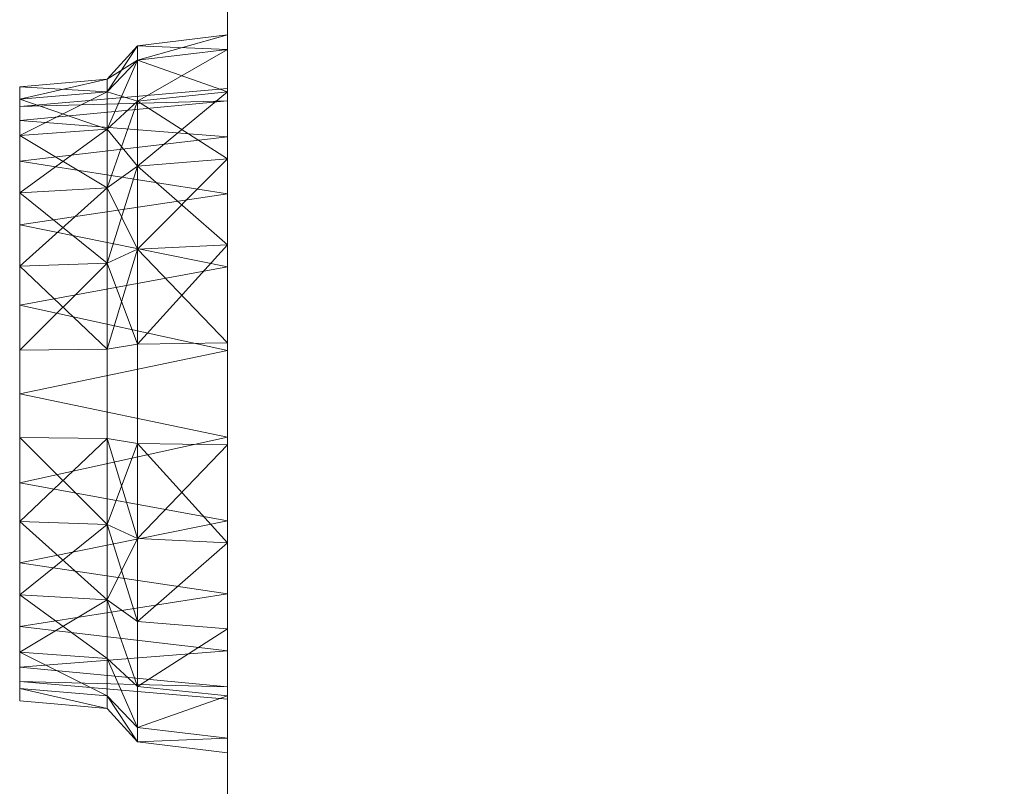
# Model space of a CAD drawing. Header units: millimetres. Extents: x -971 to 971, y -775 to 647.
# Tile 6 of 18: x -971 to -549, y 0 to 328. Entities that reach past the tile are written whole.
import ezdxf

# ---------------------------------------------------------------- set-up
doc = ezdxf.new("R2010")
doc.units = ezdxf.units.MM

# ---------------------------------------------------------------- blocks, each defined once
blk = doc.blocks.new('RSen_57_ME_FB_SOg - vkm80gbmv1 - SH_daikin_tbq - standard-2917928-3D view')
at = {"lineweight": 18}
mesh = blk.add_polyface(dxfattribs=at)
corners = [(-882, 607, 387), (-882, -607, 387), (882, -607, 387), (882, 607, 387)]
mesh.append_faces([[corners[k] for k in face] for face in [(0, 1, 2, 3)]])
mesh = blk.add_polyface(dxfattribs=at)
corners = [(882, -607), (-882, -607), (-882, 607), (882, 607)]
mesh.append_faces([[corners[k] for k in face] for face in [(0, 1, 2, 3)]])
mesh = blk.add_polyface(dxfattribs=at)
corners = [(882, -607, 387), (882, -607), (882, 607), (882, 607, 387)]
mesh.append_faces([[corners[k] for k in face] for face in [(0, 1, 2, 3)]])
mesh = blk.add_polyface(dxfattribs=at)
corners = [(882, 14.31, 153.37), (882, 20.54, 110.06), (882, 38.71, 70.26), (882, 67.37, 37.19), (882, 104.18, 13.53), (882, 146.17, 1.2), (882, 189.93, 1.2), (882, 231.91, 13.53), (882, 268.72, 37.19), (882, 297.38, 70.26), (882, 315.56, 110.06), (882, 321.78, 153.37), (920.55, 317.01, 153.37), (920.55, 310.98, 111.41), (920.55, 293.36, 72.84), (920.55, 265.6, 40.79), (920.55, 229.93, 17.87), (920.55, 189.25, 5.93), (920.55, 146.85, 5.93), (920.55, 106.16, 17.87), (920.55, 70.5, 40.79), (920.55, 42.73, 72.84), (920.55, 25.12, 111.41), (920.55, 19.08, 153.37)]
mesh.append_faces([[corners[k] for k in face] for face in [(13, 10, 12), (14, 9, 13), (21, 3, 20)]], dxfattribs={"vtx0": -1, "vtx1": -1})
mesh.append_faces([[corners[k] for k in face] for face in [(7, 15, 16), (6, 16, 17), (13, 9, 10), (15, 7, 8), (16, 6, 7), (4, 18, 19), (4, 19, 20), (2, 21, 22), (1, 22, 23), (22, 1, 2)]], dxfattribs={"vtx0": -1, "vtx2": -1})
mesh.append_faces([[corners[k] for k in face] for face in [(0, 1, 23)]], dxfattribs={"vtx1": -1})
mesh.append_faces([[corners[k] for k in face] for face in [(14, 15, 8), (8, 9, 14), (4, 5, 18), (3, 4, 20), (2, 3, 21)]], dxfattribs={"vtx1": -1, "vtx2": -1})
mesh.append_faces([[corners[k] for k in face] for face in [(5, 6, 17, 18)]], dxfattribs={"vtx1": -1, "vtx3": -1})
mesh.append_faces([[corners[k] for k in face] for face in [(10, 11, 12)]], dxfattribs={"vtx2": -1})
mesh = blk.add_polyface(dxfattribs=at)
corners = [(882, 321.78, 153.37), (882, 315.56, 196.69), (882, 297.38, 236.49), (882, 268.72, 269.56), (882, 231.91, 293.22), (882, 189.93, 305.55), (882, 146.17, 305.55), (882, 104.18, 293.22), (882, 67.37, 269.56), (882, 38.71, 236.49), (882, 20.54, 196.69), (882, 14.31, 153.37), (920.55, 19.08, 153.37), (920.55, 25.12, 195.34), (920.55, 42.73, 233.91), (920.55, 70.5, 265.95), (920.55, 106.16, 288.88), (920.55, 146.85, 300.82), (920.55, 189.25, 300.82), (920.55, 229.93, 288.88), (920.55, 265.6, 265.95), (920.55, 293.36, 233.91), (920.55, 310.98, 195.34), (920.55, 317.01, 153.37)]
mesh.append_faces([[corners[k] for k in face] for face in [(0, 22, 23)]], dxfattribs={"vtx0": -1})
mesh.append_faces([[corners[k] for k in face] for face in [(13, 10, 12), (14, 9, 13), (19, 4, 18), (20, 3, 19)]], dxfattribs={"vtx0": -1, "vtx1": -1})
mesh.append_faces([[corners[k] for k in face] for face in [(7, 15, 16), (6, 16, 17), (13, 9, 10), (15, 7, 8), (16, 6, 7), (1, 21, 22), (19, 3, 4), (21, 1, 2), (22, 0, 1)]], dxfattribs={"vtx0": -1, "vtx2": -1})
mesh.append_faces([[corners[k] for k in face] for face in [(14, 15, 8), (8, 9, 14), (20, 21, 2), (4, 5, 18), (2, 3, 20)]], dxfattribs={"vtx1": -1, "vtx2": -1})
mesh.append_faces([[corners[k] for k in face] for face in [(5, 6, 17, 18)]], dxfattribs={"vtx1": -1, "vtx3": -1})
mesh.append_faces([[corners[k] for k in face] for face in [(10, 11, 12)]], dxfattribs={"vtx2": -1})
mesh = blk.add_polyface(dxfattribs=at)
corners = [(882, 37.26, 153.37), (882, 42.56, 116.53), (882, 58.02, 82.66), (882, 82.4, 54.53), (882, 113.71, 34.4), (882, 149.43, 23.92), (882, 186.66, 23.92), (882, 222.38, 34.4), (882, 253.69, 54.53), (882, 278.07, 82.66), (882, 293.54, 116.53), (882, 298.84, 153.37), (882, 321.78, 153.37), (882, 315.56, 110.06), (882, 297.38, 70.26), (882, 268.72, 37.19), (882, 231.91, 13.53), (882, 189.93, 1.2), (882, 146.17, 1.2), (882, 104.18, 13.53), (882, 67.37, 37.19), (882, 38.71, 70.26), (882, 20.54, 110.06), (882, 14.31, 153.37)]
mesh.append_faces([[corners[k] for k in face] for face in [(21, 2, 20)]], dxfattribs={"vtx0": -1, "vtx1": -1})
mesh.append_faces([[corners[k] for k in face] for face in [(3, 19, 20, 2), (19, 3, 4), (18, 5, 6, 17), (14, 9, 10, 13), (9, 14, 15, 8), (17, 6, 7, 16), (8, 15, 16, 7)]], dxfattribs={"vtx0": -1, "vtx2": -1})
mesh.append_faces([[corners[k] for k in face] for face in [(1, 2, 21, 22), (4, 5, 18, 19)]], dxfattribs={"vtx1": -1, "vtx3": -1})
mesh.append_faces([[corners[k] for k in face] for face in [(11, 12, 13, 10)]], dxfattribs={"vtx2": -1})
mesh.append_faces([[corners[k] for k in face] for face in [(22, 23, 0, 1)]], dxfattribs={"vtx3": -1})
mesh = blk.add_polyface(dxfattribs=at)
corners = [(882, 298.84, 153.37), (882, 293.54, 190.22), (882, 278.07, 224.08), (882, 253.69, 252.22), (882, 222.38, 272.34), (882, 186.66, 282.83), (882, 149.43, 282.83), (882, 113.71, 272.34), (882, 82.4, 252.22), (882, 58.02, 224.08), (882, 42.56, 190.22), (882, 37.26, 153.37), (882, 14.31, 153.37), (882, 20.54, 196.69), (882, 38.71, 236.49), (882, 67.37, 269.56), (882, 104.18, 293.22), (882, 146.17, 305.55), (882, 189.93, 305.55), (882, 231.91, 293.22), (882, 268.72, 269.56), (882, 297.38, 236.49), (882, 315.56, 196.69), (882, 321.78, 153.37)]
mesh.append_faces([[corners[k] for k in face] for face in [(6, 17, 5), (14, 10, 13)]], dxfattribs={"vtx0": -1, "vtx1": -1})
mesh.append_faces([[corners[k] for k in face] for face in [(8, 15, 16, 7), (15, 8, 9), (17, 6, 7, 16), (18, 4, 5, 17), (4, 18, 19, 3), (3, 19, 20, 2), (21, 1, 2, 20), (1, 21, 22)]], dxfattribs={"vtx0": -1, "vtx2": -1})
mesh.append_faces([[corners[k] for k in face] for face in [(9, 10, 14, 15)]], dxfattribs={"vtx1": -1, "vtx3": -1})
mesh.append_faces([[corners[k] for k in face] for face in [(11, 12, 13, 10)]], dxfattribs={"vtx2": -1})
mesh.append_faces([[corners[k] for k in face] for face in [(22, 23, 0, 1)]], dxfattribs={"vtx3": -1})
mesh = blk.add_polyface(dxfattribs=at)
corners = [(920.55, 19.08, 153.37), (920.55, 25.12, 111.41), (920.55, 42.73, 72.84), (920.55, 70.5, 40.79), (920.55, 106.16, 17.87), (920.55, 146.85, 5.93), (920.55, 189.25, 5.93), (920.55, 229.93, 17.87), (920.55, 265.6, 40.79), (920.55, 293.36, 72.84), (920.55, 310.98, 111.41), (920.55, 317.01, 153.37), (933.48, 302.78, 153.37), (933.48, 297.32, 115.42), (933.48, 281.39, 80.53), (933.48, 256.28, 51.55), (933.48, 224.02, 30.82), (933.48, 187.22, 20.01), (933.48, 148.87, 20.01), (933.48, 112.08, 30.82), (933.48, 79.81, 51.55), (933.48, 54.7, 80.53), (933.48, 38.77, 115.42), (933.48, 33.31, 153.37)]
mesh.append_faces([[corners[k] for k in face] for face in [(13, 11, 12), (0, 22, 23)]], dxfattribs={"vtx0": -1})
mesh.append_faces([[corners[k] for k in face] for face in [(14, 10, 13), (9, 15, 8), (5, 19, 4), (4, 20, 3), (3, 20, 2)]], dxfattribs={"vtx0": -1, "vtx1": -1})
mesh.append_faces([[corners[k] for k in face] for face in [(8, 15, 16), (7, 16, 17), (6, 17, 18, 5), (1, 21, 22), (21, 1, 2), (22, 0, 1)]], dxfattribs={"vtx0": -1, "vtx2": -1})
mesh.append_faces([[corners[k] for k in face] for face in [(14, 15, 9), (10, 11, 13), (9, 10, 14), (7, 8, 16), (6, 7, 17), (19, 20, 4), (18, 19, 5), (20, 21, 2)]], dxfattribs={"vtx1": -1, "vtx2": -1})
mesh = blk.add_polyface(dxfattribs=at)
corners = [(920.55, 317.01, 153.37), (920.55, 310.98, 195.34), (920.55, 293.36, 233.91), (920.55, 265.6, 265.95), (920.55, 229.93, 288.88), (920.55, 189.25, 300.82), (920.55, 146.85, 300.82), (920.55, 106.16, 288.88), (920.55, 70.5, 265.95), (920.55, 42.73, 233.91), (920.55, 25.12, 195.34), (920.55, 19.08, 153.37), (933.48, 33.31, 153.37), (933.48, 38.77, 191.33), (933.48, 54.7, 226.22), (933.48, 79.81, 255.2), (933.48, 112.08, 275.93), (933.48, 148.87, 286.74), (933.48, 187.22, 286.74), (933.48, 224.02, 275.93), (933.48, 256.28, 255.2), (933.48, 281.39, 226.22), (933.48, 297.32, 191.33), (933.48, 302.78, 153.37)]
mesh.append_faces([[corners[k] for k in face] for face in [(13, 11, 12)]], dxfattribs={"vtx0": -1})
mesh.append_faces([[corners[k] for k in face] for face in [(14, 10, 13), (9, 15, 8), (19, 5, 18), (20, 4, 19), (3, 21, 2)]], dxfattribs={"vtx0": -1, "vtx1": -1})
mesh.append_faces([[corners[k] for k in face] for face in [(8, 15, 16), (7, 16, 17), (6, 17, 18, 5), (2, 21, 22), (1, 22, 23)]], dxfattribs={"vtx0": -1, "vtx2": -1})
mesh.append_faces([[corners[k] for k in face] for face in [(0, 1, 23)]], dxfattribs={"vtx1": -1})
mesh.append_faces([[corners[k] for k in face] for face in [(14, 15, 9), (10, 11, 13), (9, 10, 14), (7, 8, 16), (6, 7, 17), (20, 21, 3), (4, 5, 19), (3, 4, 20), (1, 2, 22)]], dxfattribs={"vtx1": -1, "vtx2": -1})
mesh = blk.add_polyface(dxfattribs=at)
corners = [(933.48, 33.31, 153.37), (933.48, 38.77, 115.42), (933.48, 54.7, 80.53), (933.48, 79.81, 51.55), (933.48, 112.08, 30.82), (933.48, 148.87, 20.01), (933.48, 187.22, 20.01), (933.48, 224.02, 30.82), (933.48, 256.28, 51.55), (933.48, 281.39, 80.53), (933.48, 297.32, 115.42), (933.48, 302.78, 153.37), (971, 299.55, 153.37), (971, 294.22, 116.33), (971, 278.67, 82.28), (971, 254.16, 53.99), (971, 222.67, 33.76), (971, 186.76, 23.21), (971, 149.33, 23.21), (971, 113.42, 33.76), (971, 81.93, 53.99), (971, 57.42, 82.28), (971, 41.87, 116.33), (971, 36.55, 153.37)]
mesh.append_faces([[corners[k] for k in face] for face in [(13, 11, 12), (0, 22, 23)]], dxfattribs={"vtx0": -1})
mesh.append_faces([[corners[k] for k in face] for face in [(14, 10, 13), (4, 20, 3)]], dxfattribs={"vtx0": -1, "vtx1": -1})
mesh.append_faces([[corners[k] for k in face] for face in [(8, 15, 16), (7, 16, 17), (14, 9, 10), (16, 7, 8), (17, 6, 7), (6, 17, 18, 5), (5, 18, 19), (4, 19, 20), (1, 21, 22), (19, 4, 5), (21, 1, 2)]], dxfattribs={"vtx0": -1, "vtx2": -1})
mesh.append_faces([[corners[k] for k in face] for face in [(14, 15, 9), (10, 11, 13), (8, 9, 15), (20, 21, 3), (2, 3, 21), (0, 1, 22)]], dxfattribs={"vtx1": -1, "vtx2": -1})
mesh = blk.add_polyface(dxfattribs=at)
corners = [(933.48, 302.78, 153.37), (933.48, 297.32, 191.33), (933.48, 281.39, 226.22), (933.48, 256.28, 255.2), (933.48, 224.02, 275.93), (933.48, 187.22, 286.74), (933.48, 148.87, 286.74), (933.48, 112.08, 275.93), (933.48, 79.81, 255.2), (933.48, 54.7, 226.22), (933.48, 38.77, 191.33), (933.48, 33.31, 153.37), (971, 36.55, 153.37), (971, 41.87, 190.42), (971, 57.42, 224.47), (971, 81.93, 252.76), (971, 113.42, 272.99), (971, 149.33, 283.54), (971, 186.76, 283.54), (971, 222.67, 272.99), (971, 254.16, 252.76), (971, 278.67, 224.47), (971, 294.22, 190.42), (971, 299.55, 153.37)]
mesh.append_faces([[corners[k] for k in face] for face in [(13, 11, 12)]], dxfattribs={"vtx0": -1})
mesh.append_faces([[corners[k] for k in face] for face in [(14, 10, 13), (19, 5, 18), (20, 4, 19)]], dxfattribs={"vtx0": -1, "vtx1": -1})
mesh.append_faces([[corners[k] for k in face] for face in [(8, 15, 16), (7, 16, 17), (14, 9, 10), (16, 7, 8), (17, 6, 7), (6, 17, 18, 5), (2, 21, 22), (1, 22, 23), (20, 3, 4), (22, 1, 2)]], dxfattribs={"vtx0": -1, "vtx2": -1})
mesh.append_faces([[corners[k] for k in face] for face in [(14, 15, 9), (10, 11, 13), (8, 9, 15), (20, 21, 3), (4, 5, 19), (2, 3, 21)]], dxfattribs={"vtx1": -1, "vtx2": -1})
mesh.append_faces([[corners[k] for k in face] for face in [(23, 0, 1)]], dxfattribs={"vtx2": -1})
mesh = blk.add_polyface(dxfattribs=at)
corners = [(971, 44.93, 153.37), (971, 50.96, 115.33), (971, 68.44, 81.01), (971, 95.68, 53.77), (971, 130, 36.28), (971, 168.05, 30.26), (971, 206.09, 36.28), (971, 240.41, 53.77), (971, 267.65, 81.01), (971, 285.14, 115.33), (971, 291.16, 153.37), (882, 298.84, 153.37), (882, 293.54, 116.53), (882, 278.07, 82.66), (882, 253.69, 54.53), (882, 222.38, 34.4), (882, 186.66, 23.92), (882, 149.43, 23.92), (882, 113.71, 34.4), (882, 82.4, 54.53), (882, 58.02, 82.66), (882, 42.56, 116.53), (882, 37.26, 153.37)]
mesh.append_faces([[corners[k] for k in face] for face in [(0, 21, 22)]], dxfattribs={"vtx0": -1})
mesh.append_faces([[corners[k] for k in face] for face in [(14, 8, 13), (7, 15, 6), (19, 3, 18), (17, 5, 16)]], dxfattribs={"vtx0": -1, "vtx1": -1})
mesh.append_faces([[corners[k] for k in face] for face in [(13, 8, 9), (6, 15, 16), (7, 14, 15), (16, 5, 6), (4, 17, 18), (1, 20, 21), (17, 4, 5), (18, 3, 4), (20, 1, 2), (21, 0, 1)]], dxfattribs={"vtx0": -1, "vtx2": -1})
mesh.append_faces([[corners[k] for k in face] for face in [(12, 13, 9), (9, 10, 12), (7, 8, 14), (19, 20, 2), (2, 3, 19)]], dxfattribs={"vtx1": -1, "vtx2": -1})
mesh.append_faces([[corners[k] for k in face] for face in [(10, 11, 12)]], dxfattribs={"vtx2": -1})
mesh = blk.add_polyface(dxfattribs=at)
corners = [(971, 291.16, 153.37), (971, 285.14, 191.42), (971, 267.65, 225.74), (971, 240.41, 252.98), (971, 206.09, 270.47), (971, 168.05, 276.49), (971, 130, 270.47), (971, 95.68, 252.98), (971, 68.44, 225.74), (971, 50.96, 191.42), (971, 44.93, 153.37), (882, 37.26, 153.37), (882, 42.56, 190.22), (882, 58.02, 224.08), (882, 82.4, 252.22), (882, 113.71, 272.34), (882, 149.43, 282.83), (882, 186.66, 282.83), (882, 222.38, 272.34), (882, 253.69, 252.22), (882, 278.07, 224.08), (882, 293.54, 190.22), (882, 298.84, 153.37)]
mesh.append_faces([[corners[k] for k in face] for face in [(0, 21, 22)]], dxfattribs={"vtx0": -1})
mesh.append_faces([[corners[k] for k in face] for face in [(9, 13, 8), (14, 8, 13), (19, 3, 18), (17, 5, 16)]], dxfattribs={"vtx0": -1, "vtx1": -1})
mesh.append_faces([[corners[k] for k in face] for face in [(7, 14, 15), (6, 15, 16), (12, 9, 10), (9, 12, 13), (14, 7, 8), (15, 6, 7), (16, 5, 6), (4, 17, 18), (1, 20, 21), (17, 4, 5), (18, 3, 4), (20, 1, 2), (21, 0, 1)]], dxfattribs={"vtx0": -1, "vtx2": -1})
mesh.append_faces([[corners[k] for k in face] for face in [(11, 12, 10)]], dxfattribs={"vtx1": -1})
mesh.append_faces([[corners[k] for k in face] for face in [(19, 20, 2), (2, 3, 19)]], dxfattribs={"vtx1": -1, "vtx2": -1})
mesh = blk.add_polyface(dxfattribs=at)
corners = [(971, 36.55, 153.37), (971, 41.87, 116.33), (971, 57.42, 82.28), (971, 81.93, 53.99), (971, 113.42, 33.76), (971, 149.33, 23.21), (971, 186.76, 23.21), (971, 222.67, 33.76), (971, 254.16, 53.99), (971, 278.67, 82.28), (971, 294.22, 116.33), (971, 299.55, 153.37), (971, 291.16, 153.37), (971, 285.14, 115.33), (971, 267.65, 81.01), (971, 240.41, 53.77), (971, 206.09, 36.28), (971, 168.05, 30.26), (971, 130, 36.28), (971, 95.68, 53.77), (971, 68.44, 81.01), (971, 50.96, 115.33), (971, 44.93, 153.37)]
mesh.append_faces([[corners[k] for k in face] for face in [(2, 20, 21, 1)]], dxfattribs={"vtx0": -1, "vtx2": -1})
mesh.append_faces([[corners[k] for k in face] for face in [(2, 3, 20)]], dxfattribs={"vtx1": -1, "vtx2": -1})
mesh.append_faces([[corners[k] for k in face] for face in [(19, 20, 3, 4), (4, 5, 18, 19), (17, 18, 5, 6), (13, 14, 9, 10), (8, 9, 14, 15), (16, 17, 6, 7), (7, 8, 15, 16)]], dxfattribs={"vtx1": -1, "vtx3": -1})
mesh.append_faces([[corners[k] for k in face] for face in [(22, 0, 1, 21)]], dxfattribs={"vtx2": -1})
mesh.append_faces([[corners[k] for k in face] for face in [(10, 11, 12, 13)]], dxfattribs={"vtx3": -1})
mesh = blk.add_polyface(dxfattribs=at)
corners = [(971, 299.55, 153.37), (971, 294.22, 190.42), (971, 278.67, 224.47), (971, 254.16, 252.76), (971, 222.67, 272.99), (971, 186.76, 283.54), (971, 149.33, 283.54), (971, 113.42, 272.99), (971, 81.93, 252.76), (971, 57.42, 224.47), (971, 41.87, 190.42), (971, 36.55, 153.37), (971, 44.93, 153.37), (971, 50.96, 191.42), (971, 68.44, 225.74), (971, 95.68, 252.98), (971, 130, 270.47), (971, 168.05, 276.49), (971, 206.09, 270.47), (971, 240.41, 252.98), (971, 267.65, 225.74), (971, 285.14, 191.42), (971, 291.16, 153.37)]
mesh.append_faces([[corners[k] for k in face] for face in [(8, 14, 15, 7), (16, 6, 7, 15), (6, 16, 17, 5), (5, 17, 18, 4)]], dxfattribs={"vtx0": -1, "vtx2": -1})
mesh.append_faces([[corners[k] for k in face] for face in [(8, 9, 14), (18, 19, 4), (1, 2, 21)]], dxfattribs={"vtx1": -1, "vtx2": -1})
mesh.append_faces([[corners[k] for k in face] for face in [(13, 14, 9, 10), (3, 4, 19, 20), (20, 21, 2, 3)]], dxfattribs={"vtx1": -1, "vtx3": -1})
mesh.append_faces([[corners[k] for k in face] for face in [(22, 0, 1, 21)]], dxfattribs={"vtx2": -1})
mesh.append_faces([[corners[k] for k in face] for face in [(10, 11, 12, 13)]], dxfattribs={"vtx3": -1})

msp = doc.modelspace()

# ---------------------------------------------------------------- block references
at = {"lineweight": 18, "extrusion": (1.74533e-05, 0, -1)}
msp.add_blockref('RSen_57_ME_FB_SOg - vkm80gbmv1 - SH_daikin_tbq - standard-2917928-3D view', (0, 0, 50), dxfattribs=at)

doc.saveas('drawing.dxf')
